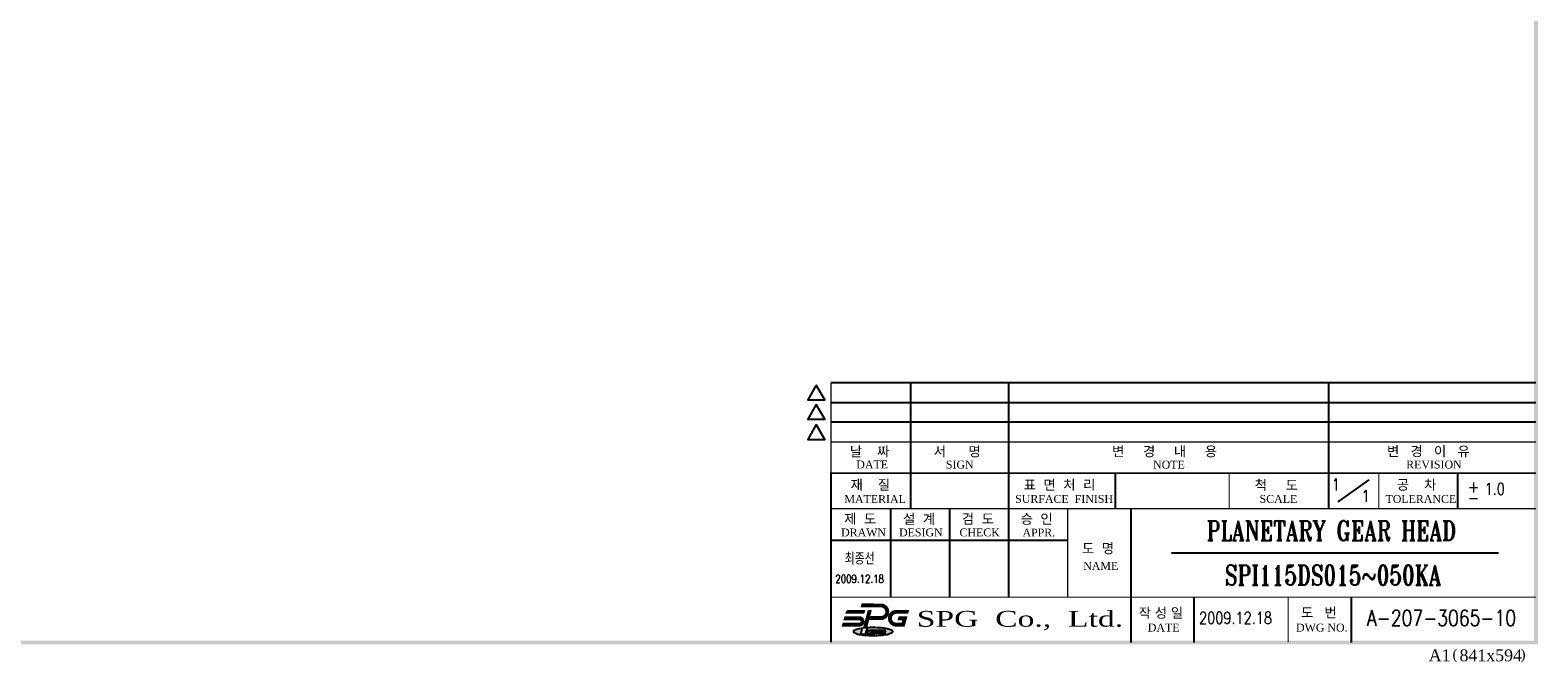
# Model space of a CAD drawing. Header units: millimetres. Extents: x 0 to 1567, y -633 to 570.
# Tile 2 of 5: x 418 to 801, y 1 to 162. Entities that reach past the tile are written whole.
import ezdxf
from ezdxf.enums import TextEntityAlignment as Align

# ---------------------------------------------------------------- set-up
doc = ezdxf.new("R2010")
doc.units = ezdxf.units.MM
doc.header["$LTSCALE"] = 3
doc.header["$MEASUREMENT"] = 0
doc.layers.get('0').update_dxf_attribs({"linetype": 'CONTINUOUS'})
doc.layers.add('3', color=3, linetype='CONTINUOUS')
doc.layers.add('M3', color=9, linetype='CONTINUOUS')
doc.styles.add('ARIAL', font='TIMES.TTF', dxfattribs={"height": 45})
doc.styles.add('DUTCH', font='dutch.ttf', dxfattribs={"height": 4})
doc.styles.add('HBRDS', font='SIMPLEX', dxfattribs={"width": 0.8, "height": 3, "bigfont": 'HBRDS'})
doc.styles.add('WHGTXT', font='SIMPLEX.shx', dxfattribs={"width": 0.8, "bigfont": 'WHGTXT.shx'})
doc.styles.add('WHTMTXT', font='romant.shx', dxfattribs={"width": 0.8, "bigfont": 'whtmtxt.shx'})

# ---------------------------------------------------------------- blocks, each defined once
blk = doc.blocks.new('A$C1B8249F6')
at = {"layer": 'M3'}
h = blk.add_hatch(color=256, dxfattribs=at)
h.paths.add_polyline_path([(632.01, 9.99, 0.014588), (630.55, 9.95), (630.12, 8.34), (628.91, 8.34), (629.31, 9.83), (629.27, 9.83, 0.015619), (628.47, 9.7, 0.063192), (627.18, 9.27, 0.287816), (627.01, 8.99, 0.287816), (627.18, 8.72, 0.063192), (628.47, 8.28, 0.028693), (629.95, 8.08, 0.020666), (632.01, 7.99, 0.020666), (634.07, 8.08, 0.028693), (635.54, 8.28, 0.063192), (636.84, 8.72, 0.287816), (637.01, 8.99, 0.287816), (636.84, 9.27, 0.063192), (635.54, 9.7, 0.028693), (634.07, 9.91, 0.020666)])
h.paths.add_polyline_path([(632.52, 9.37), (633.32, 9.37), (633.32, 9.07), (633.07, 9.07), (633.07, 8.37), (632.77, 8.37), (632.77, 9.07), (632.52, 9.07)], flags=16)
h.paths.add_polyline_path([(632.42, 9.07), (632.42, 8.67, -0.414214), (632.12, 8.37), (631.92, 8.37, -0.414214), (631.62, 8.67), (631.62, 9.07, -0.414214), (631.92, 9.37), (632.12, 9.37, -0.414214)], flags=16)
h.paths.add_polyline_path([(632.12, 8.77, -0.414214), (632.02, 8.67, -0.414214), (631.92, 8.77), (631.92, 8.97, -0.414214), (632.02, 9.07, -0.414214), (632.12, 8.97)], flags=0)
h.paths.add_polyline_path([(633.72, 9.37), (633.92, 9.37, -0.414214), (634.22, 9.07), (634.22, 8.67, -0.414214), (633.92, 8.37), (633.72, 8.37, -0.414214), (633.42, 8.67), (633.42, 9.07, -0.414214)], flags=16)
h.paths.add_polyline_path([(631.52, 9.37), (631.52, 8.37), (631.22, 8.37), (630.87, 8.37), (630.52, 8.37), (630.52, 9.37), (630.82, 9.37), (631.02, 8.97), (631.22, 9.37)], flags=16)
h.paths.add_polyline_path([(633.82, 9.07, -0.414214), (633.92, 8.97), (633.92, 8.77, -0.414214), (633.82, 8.67, -0.414214), (633.72, 8.77), (633.72, 8.97, -0.414214)], flags=0)
h.paths.add_polyline_path([(634.32, 9.37), (634.82, 9.37, -0.414214), (635.12, 9.07), (635.12, 8.97, -0.291463), (634.95, 8.69), (635.12, 8.37), (634.78, 8.37), (634.62, 8.67), (634.62, 8.67), (634.62, 8.37), (634.32, 8.37)], flags=16)
h.paths.add_polyline_path([(634.62, 9.07), (634.77, 9.07, -1), (634.77, 8.97), (634.62, 8.97)], flags=0)
at = {"layer": '3', "color": 9}
for points in [[(800.82, 569.38), (799.82, 569.38), (800.82, 5.71), (799.82, 6.71)], [(800.82, 5.71), (799.82, 6.71), (0, 5.71), (1, 6.71)]]:
    blk.add_trace(points, dxfattribs=at)
at = {"layer": 'M3'}
for p, q in [((621.32, 72.21), (800.32, 72.21)), ((641.47, 72.21), (641.47, 40.21)), ((666.42, 72.21), (666.42, 40.21)), ((747.67, 72.21), (747.67, 40.21)), ((621.32, 67.16), (800.32, 67.16)), ((621.32, 62.21), (800.32, 62.21)), ((693.52, 49.21), (693.52, 40.21)), ((750.12, 41.94), (757.97, 47.48)), ((780.42, 49.21), (780.42, 40.21)), ((636.42, 40.21), (636.42, 17.71)), ((651.42, 40.21), (651.42, 17.71)), ((666.42, 40.21), (666.42, 17.71)), ((697.42, 40.21), (697.42, 6.21)), ((621.32, 32.21), (681.42, 32.21)), ((707.82, 29.01), (790.82, 29.01)), ((713.42, 17.71), (713.42, 6.21)), ((753.42, 17.71), (753.42, 6.21)), ((628.91, 8.34), (629.31, 9.84)), ((628.91, 8.34), (630.12, 8.34)), ((629.27, 9.83), (629.31, 9.83)), ((630.12, 8.34), (630.55, 9.95)), ((630.52, 9.37), (630.52, 8.37)), ((630.52, 9.37), (630.82, 9.37)), ((630.52, 8.37), (630.82, 8.37)), ((630.82, 9.37), (631.02, 8.97)), ((630.82, 8.77), (630.82, 8.37)), ((630.82, 8.77), (630.87, 8.37)), ((630.87, 8.37), (631.17, 8.37)), ((631.02, 8.97), (631.22, 9.37)), ((631.22, 8.77), (631.17, 8.37)), ((631.22, 9.37), (631.52, 9.37)), ((631.22, 8.77), (631.22, 8.37)), ((631.22, 8.37), (631.52, 8.37)), ((631.52, 9.37), (631.52, 8.37)), ((631.62, 9.07), (631.62, 8.67)), ((631.92, 9.37), (632.12, 9.37)), ((631.92, 8.97), (631.92, 8.77)), ((631.92, 8.37), (632.12, 8.37)), ((632.02, 9.07), (632.02, 9.07)), ((632.02, 8.67), (632.02, 8.67)), ((632.12, 8.97), (632.12, 8.77)), ((632.42, 9.07), (632.42, 8.67)), ((632.52, 9.37), (632.52, 9.07)), ((632.52, 9.37), (633.32, 9.37)), ((632.52, 9.07), (632.77, 9.07)), ((632.77, 9.07), (632.77, 8.37)), ((632.77, 8.37), (633.07, 8.37)), ((633.07, 9.07), (633.07, 8.37)), ((633.07, 9.07), (633.32, 9.07)), ((633.32, 9.37), (633.32, 9.07)), ((633.42, 9.07), (633.42, 8.67)), ((633.72, 9.37), (633.92, 9.37)), ((633.72, 8.97), (633.72, 8.77)), ((633.72, 8.37), (633.92, 8.37)), ((633.82, 9.07), (633.82, 9.07)), ((633.82, 8.67), (633.82, 8.67)), ((633.92, 8.97), (633.92, 8.77)), ((634.22, 9.07), (634.22, 8.67)), ((634.32, 9.37), (634.32, 8.37)), ((634.32, 9.37), (634.82, 9.37)), ((634.32, 8.37), (634.62, 8.37)), ((634.62, 9.07), (634.62, 8.97)), ((634.62, 9.07), (634.77, 9.07)), ((634.62, 8.97), (634.77, 8.97)), ((634.62, 8.67), (634.62, 8.67)), ((634.62, 8.67), (634.62, 8.37)), ((634.78, 8.37), (634.62, 8.67)), ((634.78, 8.37), (635.12, 8.37)), ((634.82, 9.02), (634.82, 9.02)), ((635.12, 8.37), (634.95, 8.69)), ((635.12, 9.07), (635.12, 8.97))]:
    blk.add_line(p, q, dxfattribs=at)
for points in [[(617.58, 71.6), (615.42, 67.85), (619.75, 67.85)], [(617.58, 66.65), (615.42, 62.9), (619.75, 62.9)], [(617.58, 61.55), (615.42, 57.8), (619.75, 57.8)]]:
    blk.add_lwpolyline(points, close=True, dxfattribs=at)
for points, const_width in [([(621.32, 72.21), (621.32, 49.21)], 0.3), ([(621.32, 57.11), (800.32, 57.11)], 0.3), ([(641.47, 49.21), (641.47, 57.11)], 0.3), ([(666.42, 40.21), (666.42, 57.11)], 0.3), ([(747.67, 49.21), (747.67, 57.11)], 0.3), ([(800.32, 49.21), (621.32, 49.21), (621.32, 6.21)], 0.5), ([(722.42, 40.21), (722.42, 49.21)], 0.3), ([(760.42, 40.21), (760.42, 49.21)], 0.3), ([(621.32, 40.21), (800.32, 40.21)], 0.3), ([(681.42, 17.71), (681.42, 40.21)], 0.3), ([(621.32, 17.71), (800.32, 17.71)], 0.3), ([(697.42, 6.21), (697.42, 17.71)], 0.3), ([(737.42, 6.21), (737.42, 17.71)], 0.3), ([(631.15, 14.36), (630, 10.07)], 1)]:
    blk.add_lwpolyline(points, dxfattribs=dict(at, const_width=const_width))
at = {"layer": 'M3', "const_width": 1}
for points in [[(629.1, 15.62), (634, 15.61, -0.998395), (634, 12.41), (630.94, 12.41)], [(624.73, 12.37), (628.52, 12.37, -1), (628.52, 10.74), (624.29, 10.74)], [(629.77, 13.99), (625.91, 13.99, 0.265514), (625.49, 13.75, 0.110713)], [(640.9, 13.99), (637.9, 13.99, 1), (637.9, 10.74), (639.64, 10.74), (640.08, 12.37), (638.48, 12.37)]]:
    blk.add_lwpolyline(points, format="xyb", dxfattribs=at)
at = {"layer": 'M3'}
for points in [[(627.01, 8.99, 0.287816), (627.18, 8.72, 0.063192), (628.47, 8.28, 0.028693), (629.95, 8.08, 0.020666), (632.01, 7.99, 0.020666), (634.07, 8.08, 0.028693), (635.54, 8.28, 0.063192), (636.84, 8.72, 0.287816), (637.01, 8.99, 0.287816), (636.84, 9.27, 0.063192), (635.54, 9.7, 0.028693), (634.07, 9.91, 0.020666), (632.01, 9.99, 0.014921), (630.52, 9.95, 0.014921)], [(630.52, 9.94, 0.039771), (628.47, 9.7, 0.063192), (627.18, 9.27, 0.287816), (627.01, 8.99, 0.287816)]]:
    blk.add_lwpolyline(points, format="xyb", dxfattribs=at)
for centre, radius, start, end in [((631.92, 9.07), 0.3, 90, 180), ((631.92, 8.67), 0.3, 180, 270), ((632.02, 8.97), 0.1, 90, 180), ((632.02, 8.77), 0.1, 180, 270), ((632.02, 8.97), 0.1, 0, 90), ((632.02, 8.77), 0.1, 270, 0), ((632.12, 9.07), 0.3, 0, 90), ((632.12, 8.67), 0.3, 270, 0), ((633.72, 9.07), 0.3, 90, 180), ((633.72, 8.67), 0.3, 180, 270), ((633.82, 8.97), 0.1, 90, 180), ((633.82, 8.77), 0.1, 180, 270), ((633.82, 8.97), 0.1, 0, 90), ((633.82, 8.77), 0.1, 270, 0), ((633.92, 9.07), 0.3, 0, 90), ((633.92, 8.67), 0.3, 270, 0), ((634.77, 9.02), 0.05, 0, 90), ((634.77, 9.02), 0.05, 270, 0), ((634.82, 9.07), 0.3, 0, 90), ((634.82, 8.97), 0.3, 295.0022, 0)]:
    blk.add_arc(centre, radius, start, end, dxfattribs=at)
for points in [[(629.1, 16.12), (628.83, 15.12), (629.1, 15.12)], [(624.73, 11.87), (624.73, 12.87), (624.46, 11.87)], [(625.92, 13.49), (625.06, 14), (624.89, 13.49)], [(629.77, 14.49), (629.77, 13.49), (630.04, 14.49)], [(630.67, 14.49), (631.63, 14.23), (631.7, 14.49)], [(638.21, 11.87), (638.48, 11.87), (638.48, 12.87)], [(640.9, 13.49), (641.17, 14.49), (640.9, 14.49)], [(624.29, 10.24), (624.29, 11.24), (624.03, 10.24)], [(630.48, 9.94), (629.51, 10.2), (629.42, 9.85)]]:
    blk.add_solid(points, dxfattribs=at)
at = {"layer": 'M3', "style": 'ARIAL'}
for s, height, p in [('날    짜', 2.5, (626.1, 53.46)), ('서      명', 2.5, (647.39, 53.48)), ('변     경     내     용', 2.5, (692.67, 53.49)), ('변   경   이   유', 2.5, (762.49, 53.53)), ('DATE', 2, (627.74, 50.43)), ('SIGN', 2, (650.49, 50.39)), ('NOTE', 2, (703.11, 50.38)), ('REVISION', 2, (767.38, 50.4)), ('재    질', 2.5, (626.27, 45.02)), ('표  면  처  리', 2.5, (670.25, 45)), ('척     도', 2.5, (728.91, 44.94)), ('공    차', 2.5, (765, 45.03)), ('MATERIAL', 2, (624.72, 41.64)), ('SURFACE  FINISH', 2, (668.09, 41.67)), ('SCALE', 2, (730.16, 41.67)), ('TOLERANCE', 2, (762.13, 41.66)), ('제  도', 2.5, (624.66, 36.38)), ('설  계', 2.5, (639.59, 36.33)), ('검  도', 2.5, (654.54, 36.38)), ('승  인', 2.5, (669.46, 36.36)), ('DRAWN', 2, (623.88, 33.16)), ('DESIGN', 2, (638.6, 33.16)), ('CHECK', 2, (653.95, 33.17)), ('APPR.', 2, (669.94, 33.13)), ('도  명', 2.5, (685.07, 28.87)), ('NAME', 2, (685.36, 24.66)), ('도   번', 2.5, (740.65, 12.57)), ('작 성 일', 2.5, (699.45, 12.49)), ('DATE', 2, (701.77, 9)), ('DWG NO.', 2, (739.41, 8.99)), ('A1  841x594', 3, (773.12, 1.44)), ('(                 )', 2.5, (779.14, 1.97))]:
    blk.add_text(s, height=height, dxfattribs=at).set_placement(p)
at = {"layer": 'M3', "style": 'HBRDS', "width": 0.9}
for s, p in [('+', (782.97, 44.29)), ('-', (782.97, 41.51))]:
    blk.add_text(s, height=3, dxfattribs=at).set_placement(p)
at = {"layer": 'M3', "style": 'DUTCH', "width": 1.424043}
blk.add_text('SPG  Co.,  Ltd.', height=4, dxfattribs=at).set_placement((643.09, 10.22), (695.5, 10.22), align=Align.FIT)

msp = doc.modelspace()

# ---------------------------------------------------------------- block references
msp.add_blockref('A$C1B8249F6', (0, 0.02938))

# ---------------------------------------------------------------- texts
at = {"color": 3}
for s, height, style, width, p in [('PLANETARY GEAR HEAD', 5, 'WHTMTXT', 0.75, (748.36837, 34.63757)), ('최종선', 3, 'WHGTXT', 0.8, (628.58619, 27.66603)), ('2009.12.18', 2, 'WHGTXT', 0.8, (628.58619, 22.42158)), ('SPI115DS015~050KA', 5, 'WHTMTXT', 0.75, (748.8015, 23.33757)), ('A-207-3065-10', 4, 'WHGTXT', 0.8, (776.36837, 12.48757))]:
    msp.add_text(s, height=height, dxfattribs=dict(at, style=style, width=width)).set_placement(p, align=Align.MIDDLE)
at = {"layer": 'M3', "color": 3, "style": 'WHGTXT', "width": 0.8}
for s, p in [('1', (749.53374, 46.36547)), ('1.0', (789.86837, 45.23757)), ('1', (757.07621, 43.436)), ('2009.12.18', (724.04174, 12.48757))]:
    msp.add_text(s, height=3, dxfattribs=at).set_placement(p, align=Align.MIDDLE)

doc.saveas('drawing.dxf')
